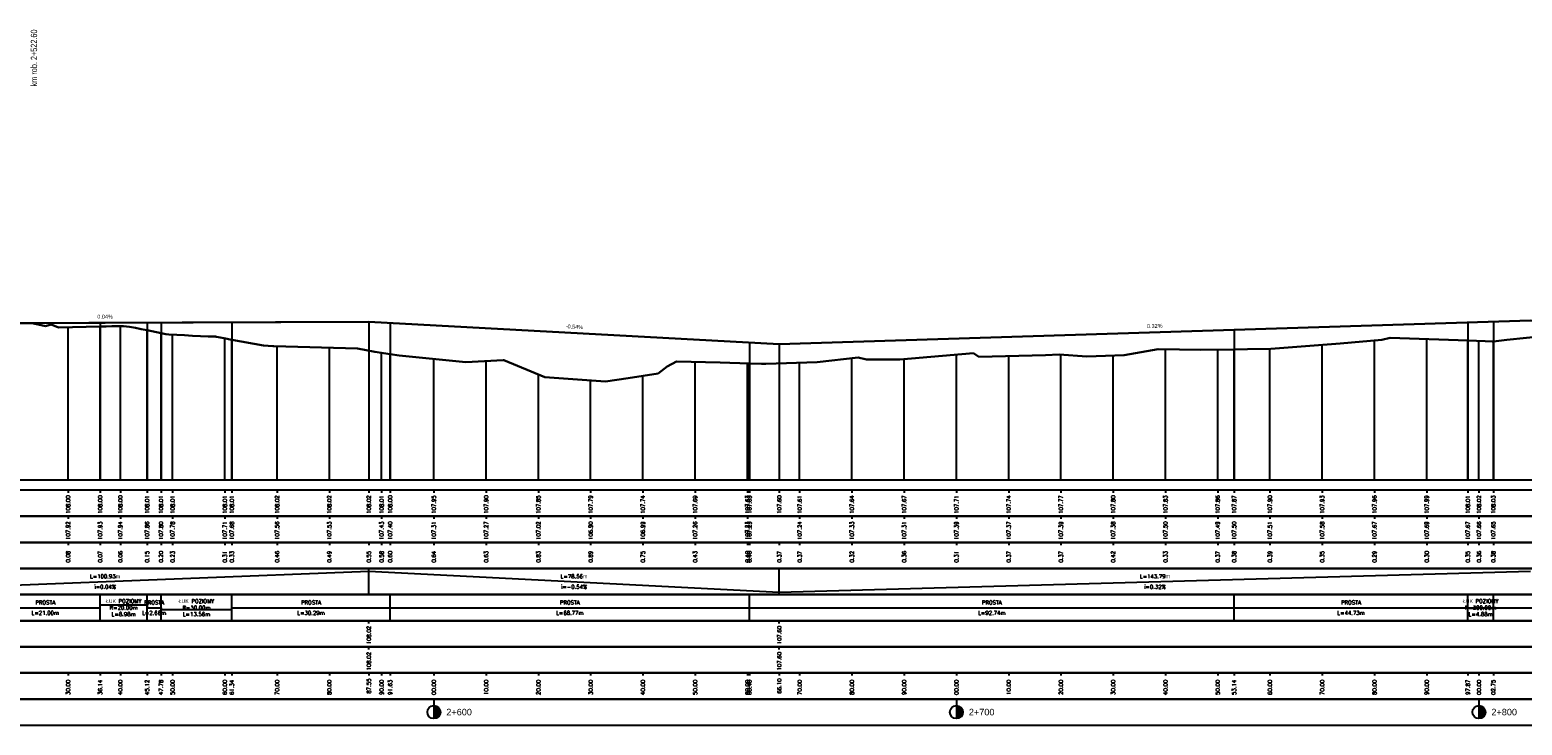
# Model space of a CAD drawing. Extents: x 7529714 to 7537797, y 5723889 to 5727796.
# Tile 20 of 28: x 7535818 to 7536104, y 5725349 to 5725482. Entities that reach past the tile are written whole.
import ezdxf
from ezdxf.enums import TextEntityAlignment as Align

# ---------------------------------------------------------------- set-up
doc = ezdxf.new("R2010")
doc.units = 0
for name, color, linetype in [('C-DROGI-PROFILE', 7, 'Continuous'), ('C-DROGI-PROFILE-ETYKIETY', 7, 'Continuous'), ('Niw-opis', 2, 'Continuous'), ('Niw-opisy-skrzyzowania', 10, 'Continuous')]:
    doc.layers.add(name, color=color, linetype=linetype)
doc.styles.get("Standard").update_dxf_attribs({"font": 'arial.ttf'})

# ---------------------------------------------------------------- blocks, each defined once
blk = doc.blocks.new('kilometraz')
at = {"linetype": 'ByBlock', "lineweight": -2}
blk.add_hatch(color=0, dxfattribs=at).paths.add_polyline_path([(0, -0.5, 0.414214), (0.5, 0, 0.414214), (0, 0.5)])
at = {"color": 0, "linetype": 'ByBlock', "lineweight": -2}
blk.add_line((0, 0.5), (0, -0.5), dxfattribs=at)
blk.add_circle((0, 0), 0.5, dxfattribs=at)

msp = doc.modelspace()

# ---------------------------------------------------------------- linework, layer by layer
at = {"layer": 'C-DROGI-PROFILE', "color": 12, "linetype": 'Continuous', "lineweight": 30, "true_color": 0xdb0000}
for p, q in [((7535782.362, 5725425.726), (7535883.289, 5725426.088)), ((7535883.289, 5725426.088), (7535961.845, 5725421.854)), ((7535961.845, 5725421.854), (7536105.63, 5725426.394))]:
    msp.add_line(p, q, dxfattribs=at)
at = {"layer": 'C-DROGI-PROFILE', "color": 98, "linetype": 'Continuous', "lineweight": 30, "true_color": 0x006100}
for p, q in [((7535814.301, 5725425.84), (7535818.637, 5725425.856)), ((7535818.637, 5725425.856), (7535818.772, 5725425.851)), ((7535818.772, 5725425.851), (7535820.575, 5725425.482)), ((7535820.575, 5725425.482), (7535821.441, 5725425.305)), ((7535821.441, 5725425.305), (7535822.476, 5725425.6)), ((7535822.476, 5725425.6), (7535823.878, 5725425.011)), ((7535823.878, 5725425.011), (7535831.878, 5725425.213)), ((7535831.878, 5725425.213), (7535833.001, 5725425.239)), ((7535833.001, 5725425.239), (7535834.124, 5725425.261)), ((7535834.124, 5725425.261), (7535835.247, 5725425.279)), ((7535835.247, 5725425.279), (7535836.138, 5725425.29)), ((7535836.138, 5725425.29), (7535836.37, 5725425.269)), ((7535836.37, 5725425.269), (7535837.493, 5725425.154)), ((7535837.493, 5725425.154), (7535837.503, 5725425.153)), ((7535837.503, 5725425.153), (7535838.616, 5725424.943)), ((7535838.616, 5725424.943), (7535839.739, 5725424.72)), ((7535839.739, 5725424.72), (7535840.862, 5725424.485)), ((7535840.862, 5725424.485), (7535843.524, 5725423.917)), ((7535843.524, 5725423.917), (7535844.47, 5725423.719)), ((7535844.47, 5725423.719), (7535845.031, 5725423.687)), ((7535845.031, 5725423.687), (7535846.537, 5725423.607)), ((7535846.537, 5725423.607), (7535848.044, 5725423.531)), ((7535848.044, 5725423.531), (7535849.55, 5725423.459)), ((7535849.55, 5725423.459), (7535851.057, 5725423.392)), ((7535851.057, 5725423.392), (7535852.563, 5725423.329)), ((7535852.563, 5725423.329), (7535853.929, 5725423.277)), ((7535853.929, 5725423.277), (7535854.07, 5725423.261)), ((7535854.07, 5725423.261), (7535854.157, 5725423.251)), ((7535854.157, 5725423.251), (7535855.576, 5725422.969)), ((7535855.576, 5725422.969), (7535857.082, 5725422.685)), ((7535857.082, 5725422.685), (7535863.162, 5725421.576)), ((7535863.162, 5725421.576), (7535864.908, 5725421.479)), ((7535864.908, 5725421.479), (7535865.125, 5725421.47)), ((7535865.125, 5725421.47), (7535881.142, 5725421.02)), ((7536055.926, 5725420.957), (7536069.145, 5725421.931)), ((7536069.145, 5725421.931), (7536077.138, 5725422.684)), ((7536077.138, 5725422.684), (7536078.753, 5725423.064)), ((7536078.753, 5725423.064), (7536093.613, 5725422.525)), ((7536093.613, 5725422.525), (7536096.922, 5725422.405)), ((7536096.922, 5725422.405), (7536098.295, 5725422.318)), ((7536098.295, 5725422.318), (7536098.493, 5725422.341)), ((7536098.493, 5725422.341), (7536101.088, 5725422.641)), ((7536101.088, 5725422.641), (7536108.615, 5725423.43)), ((7535881.142, 5725421.02), (7535884.423, 5725420.364)), ((7535884.423, 5725420.364), (7535887.368, 5725419.915)), ((7535887.368, 5725419.915), (7535889.114, 5725419.649)), ((7535889.114, 5725419.649), (7535901.836, 5725418.409)), ((7535901.836, 5725418.409), (7535909.017, 5725418.764)), ((7535909.017, 5725418.764), (7535909.135, 5725418.741)), ((7535909.135, 5725418.741), (7535916.968, 5725415.533)), ((7535940.411, 5725417.544), (7535942.195, 5725418.505)), ((7535942.195, 5725418.505), (7535950.517, 5725418.324)), ((7535950.517, 5725418.324), (7535956.138, 5725418.163)), ((7535959.293, 5725418.099), (7535969.062, 5725418.397)), ((7535969.062, 5725418.397), (7535976.96, 5725419.272)), ((7535976.96, 5725419.272), (7535978.557, 5725418.872)), ((7535978.557, 5725418.872), (7535984.885, 5725418.921)), ((7535984.885, 5725418.921), (7535999.023, 5725420.083)), ((7535999.023, 5725420.083), (7536000.027, 5725419.44)), ((7536000.027, 5725419.44), (7536012.79, 5725419.733)), ((7536012.79, 5725419.733), (7536015.401, 5725419.838)), ((7536015.401, 5725419.838), (7536020.678, 5725419.467)), ((7536020.678, 5725419.467), (7536027.847, 5725419.721)), ((7536027.847, 5725419.721), (7536034.367, 5725420.893)), ((7536034.367, 5725420.893), (7536042.483, 5725420.747)), ((7536042.483, 5725420.747), (7536048.88, 5725420.834)), ((7536048.88, 5725420.834), (7536051.419, 5725420.868)), ((7536051.419, 5725420.868), (7536055.926, 5725420.957)), ((7535916.968, 5725415.533), (7535928.555, 5725414.663)), ((7535932.926, 5725415.344), (7535938.682, 5725416.225)), ((7535938.682, 5725416.225), (7535940.411, 5725417.544)), ((7535956.138, 5725418.163), (7535958.469, 5725418.095)), ((7535958.469, 5725418.095), (7535959.293, 5725418.099)), ((7535928.555, 5725414.663), (7535932.926, 5725415.344))]:
    msp.add_line(p, q, dxfattribs=at)
at = {"layer": 'C-DROGI-PROFILE', "color": 1, "linetype": 'Continuous', "lineweight": -3}
for p, q in [((7535825.741, 5725395.868), (7535825.741, 5725425.058)), ((7535831.878, 5725395.868), (7535831.878, 5725425.213)), ((7535835.741, 5725395.868), (7535835.741, 5725425.285)), ((7535840.862, 5725395.868), (7535840.862, 5725424.485)), ((7535843.524, 5725395.868), (7535843.524, 5725423.917)), ((7535845.741, 5725395.868), (7535845.741, 5725423.649)), ((7535855.741, 5725395.868), (7535855.741, 5725422.938)), ((7535857.082, 5725395.868), (7535857.082, 5725422.685)), ((7535865.741, 5725395.868), (7535865.741, 5725421.452)), ((7535875.741, 5725395.868), (7535875.741, 5725421.172)), ((7536065.741, 5725395.868), (7536065.741, 5725421.68)), ((7536075.741, 5725395.868), (7536075.741, 5725422.552)), ((7536085.741, 5725395.868), (7536085.741, 5725422.811)), ((7536093.613, 5725395.868), (7536093.613, 5725422.525)), ((7536095.741, 5725395.868), (7536095.741, 5725422.448)), ((7536098.493, 5725395.868), (7536098.493, 5725422.341)), ((7535885.741, 5725395.868), (7535885.741, 5725420.163)), ((7535887.368, 5725395.868), (7535887.368, 5725419.915)), ((7535895.741, 5725395.868), (7535895.741, 5725419.003)), ((7535905.741, 5725395.868), (7535905.741, 5725418.602)), ((7535945.741, 5725395.868), (7535945.741, 5725418.428)), ((7535965.741, 5725395.868), (7535965.741, 5725418.295)), ((7535975.741, 5725395.868), (7535975.741, 5725419.137)), ((7535985.741, 5725395.868), (7535985.741, 5725418.992)), ((7535995.741, 5725395.868), (7535995.741, 5725419.814)), ((7536005.741, 5725395.868), (7536005.741, 5725419.571)), ((7536015.741, 5725395.868), (7536015.741, 5725419.814)), ((7536025.741, 5725395.868), (7536025.741, 5725419.646)), ((7536035.741, 5725395.868), (7536035.741, 5725420.868)), ((7536045.741, 5725395.868), (7536045.741, 5725420.791)), ((7536048.88, 5725395.868), (7536048.88, 5725420.834)), ((7536055.741, 5725395.868), (7536055.741, 5725420.953)), ((7535915.741, 5725395.868), (7535915.741, 5725416.036)), ((7535935.741, 5725395.868), (7535935.741, 5725415.775)), ((7535955.741, 5725395.868), (7535955.741, 5725418.174)), ((7535956.138, 5725395.868), (7535956.138, 5725418.163)), ((7535925.741, 5725395.868), (7535925.741, 5725414.874)), ((7533295.241, 5725395.868), (7537726.805, 5725395.868)), ((7535825.741, 5725393.868), (7535825.741, 5725393.368)), ((7535831.878, 5725393.868), (7535831.878, 5725393.368)), ((7535835.741, 5725393.868), (7535835.741, 5725393.368)), ((7535840.862, 5725393.868), (7535840.862, 5725393.368)), ((7535843.524, 5725393.868), (7535843.524, 5725393.368)), ((7535845.741, 5725393.868), (7535845.741, 5725393.368)), ((7535855.741, 5725393.868), (7535855.741, 5725393.368)), ((7535857.082, 5725393.868), (7535857.082, 5725393.368)), ((7535865.741, 5725393.868), (7535865.741, 5725393.368)), ((7535875.741, 5725393.868), (7535875.741, 5725393.368)), ((7535883.289, 5725393.868), (7535883.289, 5725393.368)), ((7535885.741, 5725393.868), (7535885.741, 5725393.368)), ((7535887.368, 5725393.868), (7535887.368, 5725393.368)), ((7535895.741, 5725393.868), (7535895.741, 5725393.368)), ((7535905.741, 5725393.868), (7535905.741, 5725393.368)), ((7535915.741, 5725393.868), (7535915.741, 5725393.368)), ((7535925.741, 5725393.868), (7535925.741, 5725393.368)), ((7535935.741, 5725393.868), (7535935.741, 5725393.368)), ((7535945.741, 5725393.868), (7535945.741, 5725393.368)), ((7535955.741, 5725393.868), (7535955.741, 5725393.368)), ((7535956.138, 5725393.868), (7535956.138, 5725393.368)), ((7535961.845, 5725393.868), (7535961.845, 5725393.368)), ((7535965.741, 5725393.868), (7535965.741, 5725393.368)), ((7535975.741, 5725393.868), (7535975.741, 5725393.368)), ((7535985.741, 5725393.868), (7535985.741, 5725393.368)), ((7535995.741, 5725393.868), (7535995.741, 5725393.368)), ((7536005.741, 5725393.868), (7536005.741, 5725393.368)), ((7536015.741, 5725393.868), (7536015.741, 5725393.368)), ((7536025.741, 5725393.868), (7536025.741, 5725393.368)), ((7536035.741, 5725393.868), (7536035.741, 5725393.368)), ((7536045.741, 5725393.868), (7536045.741, 5725393.368)), ((7536048.88, 5725393.868), (7536048.88, 5725393.368)), ((7536055.741, 5725393.868), (7536055.741, 5725393.368)), ((7536065.741, 5725393.868), (7536065.741, 5725393.368)), ((7536075.741, 5725393.868), (7536075.741, 5725393.368)), ((7536085.741, 5725393.868), (7536085.741, 5725393.368)), ((7536093.613, 5725393.868), (7536093.613, 5725393.368)), ((7536095.741, 5725393.868), (7536095.741, 5725393.368)), ((7536098.493, 5725393.868), (7536098.493, 5725393.368)), ((7535825.741, 5725388.868), (7535825.741, 5725388.368)), ((7535835.741, 5725388.868), (7535835.741, 5725388.368)), ((7535845.741, 5725388.868), (7535845.741, 5725388.368)), ((7535855.741, 5725388.868), (7535855.741, 5725388.368)), ((7535865.741, 5725388.868), (7535865.741, 5725388.368)), ((7535875.741, 5725388.868), (7535875.741, 5725388.368)), ((7535885.741, 5725388.868), (7535885.741, 5725388.368)), ((7535895.741, 5725388.868), (7535895.741, 5725388.368)), ((7535905.741, 5725388.868), (7535905.741, 5725388.368)), ((7535915.741, 5725388.868), (7535915.741, 5725388.368)), ((7535925.741, 5725388.868), (7535925.741, 5725388.368)), ((7535935.741, 5725388.868), (7535935.741, 5725388.368)), ((7535945.741, 5725388.868), (7535945.741, 5725388.368)), ((7535955.741, 5725388.868), (7535955.741, 5725388.368)), ((7535965.741, 5725388.868), (7535965.741, 5725388.368)), ((7535975.741, 5725388.868), (7535975.741, 5725388.368)), ((7535985.741, 5725388.868), (7535985.741, 5725388.368)), ((7535995.741, 5725388.868), (7535995.741, 5725388.368)), ((7536005.741, 5725388.868), (7536005.741, 5725388.368)), ((7536015.741, 5725388.868), (7536015.741, 5725388.368)), ((7536025.741, 5725388.868), (7536025.741, 5725388.368)), ((7536035.741, 5725388.868), (7536035.741, 5725388.368)), ((7536045.741, 5725388.868), (7536045.741, 5725388.368)), ((7536055.741, 5725388.868), (7536055.741, 5725388.368)), ((7536065.741, 5725388.868), (7536065.741, 5725388.368)), ((7536075.741, 5725388.868), (7536075.741, 5725388.368)), ((7536085.741, 5725388.868), (7536085.741, 5725388.368)), ((7536095.741, 5725388.868), (7536095.741, 5725388.368)), ((7535825.741, 5725383.868), (7535825.741, 5725383.368)), ((7535831.878, 5725383.868), (7535831.878, 5725383.368)), ((7535835.741, 5725383.868), (7535835.741, 5725383.368)), ((7535840.862, 5725383.868), (7535840.862, 5725383.368)), ((7535843.524, 5725383.868), (7535843.524, 5725383.368)), ((7535845.741, 5725383.868), (7535845.741, 5725383.368)), ((7535855.741, 5725383.868), (7535855.741, 5725383.368)), ((7535857.082, 5725383.868), (7535857.082, 5725383.368)), ((7535865.741, 5725383.868), (7535865.741, 5725383.368)), ((7535875.741, 5725383.868), (7535875.741, 5725383.368)), ((7535883.289, 5725383.868), (7535883.289, 5725383.368)), ((7535885.741, 5725383.868), (7535885.741, 5725383.368)), ((7535887.368, 5725383.868), (7535887.368, 5725383.368)), ((7535895.741, 5725383.868), (7535895.741, 5725383.368)), ((7535905.741, 5725383.868), (7535905.741, 5725383.368)), ((7535915.741, 5725383.868), (7535915.741, 5725383.368)), ((7535925.741, 5725383.868), (7535925.741, 5725383.368)), ((7535935.741, 5725383.868), (7535935.741, 5725383.368)), ((7535945.741, 5725383.868), (7535945.741, 5725383.368)), ((7535955.741, 5725383.868), (7535955.741, 5725383.368)), ((7535956.138, 5725383.868), (7535956.138, 5725383.368)), ((7535961.845, 5725383.868), (7535961.845, 5725383.368)), ((7535965.741, 5725383.868), (7535965.741, 5725383.368)), ((7535975.741, 5725383.868), (7535975.741, 5725383.368)), ((7535985.741, 5725383.868), (7535985.741, 5725383.368)), ((7535995.741, 5725383.868), (7535995.741, 5725383.368)), ((7536005.741, 5725383.868), (7536005.741, 5725383.368)), ((7536015.741, 5725383.868), (7536015.741, 5725383.368)), ((7536025.741, 5725383.868), (7536025.741, 5725383.368)), ((7536035.741, 5725383.868), (7536035.741, 5725383.368)), ((7536045.741, 5725383.868), (7536045.741, 5725383.368)), ((7536048.88, 5725383.868), (7536048.88, 5725383.368)), ((7536055.741, 5725383.868), (7536055.741, 5725383.368)), ((7536065.741, 5725383.868), (7536065.741, 5725383.368)), ((7536075.741, 5725383.868), (7536075.741, 5725383.368)), ((7536085.741, 5725383.868), (7536085.741, 5725383.368)), ((7536093.613, 5725383.868), (7536093.613, 5725383.368)), ((7536095.741, 5725383.868), (7536095.741, 5725383.368)), ((7536098.493, 5725383.868), (7536098.493, 5725383.368)), ((7535883.289, 5725373.868), (7535883.289, 5725378.868)), ((7535961.845, 5725373.868), (7535961.845, 5725378.868)), ((7535831.878, 5725368.868), (7535831.878, 5725373.868)), ((7535840.862, 5725368.868), (7535840.862, 5725373.868)), ((7535843.524, 5725368.868), (7535843.524, 5725373.868)), ((7535857.082, 5725368.868), (7535857.082, 5725373.868)), ((7535887.368, 5725368.868), (7535887.368, 5725373.868)), ((7535956.138, 5725368.868), (7535956.138, 5725373.868)), ((7536048.88, 5725368.868), (7536048.88, 5725373.868)), ((7536093.613, 5725368.868), (7536093.613, 5725373.868)), ((7536098.493, 5725368.868), (7536098.493, 5725373.868)), ((7535883.289, 5725368.368), (7535883.289, 5725368.868)), ((7535961.845, 5725368.368), (7535961.845, 5725368.868)), ((7535883.289, 5725363.368), (7535883.289, 5725363.868)), ((7535961.845, 5725363.368), (7535961.845, 5725363.868)), ((7535825.741, 5725358.868), (7535825.741, 5725358.368)), ((7535831.878, 5725358.868), (7535831.878, 5725358.368)), ((7535835.741, 5725358.868), (7535835.741, 5725358.368)), ((7535840.862, 5725358.868), (7535840.862, 5725358.368)), ((7535843.524, 5725358.868), (7535843.524, 5725358.368)), ((7535845.741, 5725358.868), (7535845.741, 5725358.368)), ((7535855.741, 5725358.868), (7535855.741, 5725358.368)), ((7535857.082, 5725358.868), (7535857.082, 5725358.368)), ((7535865.741, 5725358.868), (7535865.741, 5725358.368)), ((7535875.741, 5725358.868), (7535875.741, 5725358.368)), ((7535883.289, 5725358.868), (7535883.289, 5725358.368)), ((7535885.741, 5725358.868), (7535885.741, 5725358.368)), ((7535887.368, 5725358.868), (7535887.368, 5725358.368)), ((7535895.741, 5725358.868), (7535895.741, 5725358.368)), ((7535905.741, 5725358.868), (7535905.741, 5725358.368)), ((7535915.741, 5725358.868), (7535915.741, 5725358.368)), ((7535925.741, 5725358.868), (7535925.741, 5725358.368)), ((7535935.741, 5725358.868), (7535935.741, 5725358.368)), ((7535945.741, 5725358.868), (7535945.741, 5725358.368)), ((7535955.741, 5725358.868), (7535955.741, 5725358.368)), ((7535956.138, 5725358.868), (7535956.138, 5725358.368)), ((7535961.845, 5725358.868), (7535961.845, 5725358.368)), ((7535965.741, 5725358.868), (7535965.741, 5725358.368)), ((7535975.741, 5725358.868), (7535975.741, 5725358.368)), ((7535985.741, 5725358.868), (7535985.741, 5725358.368)), ((7535995.741, 5725358.868), (7535995.741, 5725358.368)), ((7536005.741, 5725358.868), (7536005.741, 5725358.368)), ((7536015.741, 5725358.868), (7536015.741, 5725358.368)), ((7536025.741, 5725358.868), (7536025.741, 5725358.368)), ((7536035.741, 5725358.868), (7536035.741, 5725358.368)), ((7536045.741, 5725358.868), (7536045.741, 5725358.368)), ((7536048.88, 5725358.868), (7536048.88, 5725358.368)), ((7536055.741, 5725358.868), (7536055.741, 5725358.368)), ((7536065.741, 5725358.868), (7536065.741, 5725358.368)), ((7536075.741, 5725358.868), (7536075.741, 5725358.368)), ((7536085.741, 5725358.868), (7536085.741, 5725358.368)), ((7536093.613, 5725358.868), (7536093.613, 5725358.368)), ((7536095.741, 5725358.868), (7536095.741, 5725358.368)), ((7536098.493, 5725358.868), (7536098.493, 5725358.368)), ((7535895.741, 5725353.868), (7535895.741, 5725352.368)), ((7535995.741, 5725353.868), (7535995.741, 5725352.368)), ((7536095.741, 5725353.868), (7536095.741, 5725352.368))]:
    msp.add_line(p, q, dxfattribs=at)
at = {"layer": 'C-DROGI-PROFILE', "color": 2, "linetype": 'Continuous', "lineweight": -3}
for p, q in [((7535782.362, 5725374.368), (7535883.289, 5725378.368)), ((7535883.289, 5725378.368), (7535961.845, 5725374.368)), ((7535961.845, 5725374.368), (7536105.63, 5725378.368)), ((7535810.874, 5725371.368), (7535831.878, 5725371.368)), ((7535831.878, 5725371.368), (7535831.878, 5725371.931)), ((7535831.878, 5725371.931), (7535840.862, 5725371.931)), ((7535840.862, 5725371.931), (7535840.862, 5725371.368)), ((7535840.862, 5725371.368), (7535843.524, 5725371.368)), ((7535843.524, 5725371.368), (7535843.524, 5725370.993)), ((7535843.524, 5725370.993), (7535857.082, 5725370.993)), ((7535857.082, 5725370.993), (7535857.082, 5725371.368)), ((7535857.082, 5725371.368), (7536093.613, 5725371.368)), ((7536093.613, 5725371.368), (7536093.613, 5725371.331)), ((7536093.613, 5725371.331), (7536098.493, 5725371.331)), ((7536098.493, 5725371.331), (7536098.493, 5725371.368)), ((7536098.493, 5725371.368), (7536119.186, 5725371.368))]:
    msp.add_line(p, q, dxfattribs=at)
at = {"layer": 'C-DROGI-PROFILE', "color": 12, "linetype": 'Continuous', "lineweight": 30, "true_color": 0xdb0000}
msp.add_lwpolyline([(7535512.277, 5725418.817), (7535582.173, 5725427.011), (7535585.487, 5725427.216), (7535588.801, 5725427.056), (7535663.881, 5725419.27), (7535666.444, 5725419.113), (7535669.006, 5725419.176), (7535716.914, 5725422.391), (7535758.266, 5725423.005), (7535782.362, 5725425.726), (7535883.289, 5725426.088), (7535961.845, 5725421.854), (7536105.63, 5725426.394), (7536261.346, 5725426.275), (7536295.741, 5725425.399), (7536350.188, 5725426.208), (7536382.758, 5725426.183), (7536406.411, 5725427.843), (7536899.401, 5725437.123)], dxfattribs=at)
at = {"layer": 'C-DROGI-PROFILE', "color": 1, "linetype": 'Continuous', "lineweight": -3}
for points in [[(7533295.741, 5725388.868), (7537726.805, 5725388.868), (7537726.805, 5725393.868), (7533295.741, 5725393.868)], [(7533295.741, 5725383.868), (7537726.805, 5725383.868), (7537726.805, 5725388.868), (7533295.741, 5725388.868)], [(7533295.741, 5725378.868), (7537726.805, 5725378.868), (7537726.805, 5725383.868), (7533295.741, 5725383.868)], [(7533295.741, 5725373.868), (7537726.805, 5725373.868), (7537726.805, 5725378.868), (7533295.741, 5725378.868)], [(7533295.741, 5725368.868), (7537726.805, 5725368.868), (7537726.805, 5725373.868), (7533295.741, 5725373.868)], [(7533295.741, 5725363.868), (7537726.805, 5725363.868), (7537726.805, 5725368.868), (7533295.741, 5725368.868)], [(7533295.741, 5725358.868), (7537726.805, 5725358.868), (7537726.805, 5725363.868), (7533295.741, 5725363.868)], [(7533295.741, 5725353.868), (7537726.805, 5725353.868), (7537726.805, 5725358.868), (7533295.741, 5725358.868)], [(7533295.741, 5725348.868), (7537726.805, 5725348.868), (7537726.805, 5725353.868), (7533295.741, 5725353.868)]]:
    msp.add_3dface(points, dxfattribs=at)
at = {"layer": 'C-DROGI-PROFILE-ETYKIETY', "color": 2, "linetype": 'Continuous', "lineweight": -3}
for p, q in [((7535831.878, 5725425.903), (7535831.878, 5725395.868)), ((7535840.862, 5725425.936), (7535840.862, 5725395.868)), ((7535843.524, 5725425.945), (7535843.524, 5725395.868)), ((7535857.082, 5725425.994), (7535857.082, 5725395.868)), ((7535883.289, 5725426.088), (7535883.289, 5725395.868)), ((7535887.368, 5725425.868), (7535887.368, 5725395.868)), ((7536048.88, 5725424.602), (7536048.88, 5725395.868)), ((7536093.613, 5725426.015), (7536093.613, 5725395.868)), ((7536098.493, 5725426.169), (7536098.493, 5725395.868)), ((7535956.138, 5725422.161), (7535956.138, 5725395.868)), ((7535961.845, 5725421.854), (7535961.845, 5725395.868))]:
    msp.add_line(p, q, dxfattribs=at)
at = {"layer": 'Niw-opis', "color": 2}
msp.add_lwpolyline([(7533295.741, 5725395.868), (7537726.805, 5725395.868)], dxfattribs=at)
at = {"layer": 'Niw-opis'}
msp.add_lwpolyline([(7533295.741, 5725395.868), (7537726.805, 5725395.868)], dxfattribs=at)

# ---------------------------------------------------------------- block references
at = {"layer": 'C-DROGI-PROFILE-ETYKIETY', "linetype": 'Continuous', "lineweight": -3, "xscale": 2.499999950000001, "yscale": 2.499999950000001, "zscale": 2.499999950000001, "rotation": 8.53773646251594e-07}
for p in [(7535895.741, 5725351.368), (7535995.741, 5725351.368), (7536095.741, 5725351.368)]:
    msp.add_blockref('kilometraz', p, dxfattribs=at)

# ---------------------------------------------------------------- texts
at = {"layer": 'C-DROGI-PROFILE-ETYKIETY', "color": 2, "linetype": 'Continuous', "lineweight": -3, "char_height": 0.75, "attachment_point": 8}
for s, insert, rotation in [('0.04%', (7535832.823, 5725426.719), 0.20547), ('-0.54%', (7535922.611, 5725424.782), 356.91481), ('0.32%', (7536033.712, 5725424.936), 1.80876)]:
    msp.add_mtext(s, dxfattribs=dict(at, insert=insert, rotation=rotation))
at = {"layer": 'C-DROGI-PROFILE-ETYKIETY', "color": 7, "linetype": 'Continuous', "lineweight": -3, "char_height": 0.75, "attachment_point": 5, "rotation": 90}
for s, insert in [('{\\Fsimplex.shx|c238;108.00}', (7535825.741, 5725391.118)), ('{\\Fsimplex.shx|c238;108.00}', (7535831.878, 5725391.118)), ('{\\Fsimplex.shx|c238;108.00}', (7535835.741, 5725391.118)), ('{\\Fsimplex.shx|c238;108.01}', (7535840.862, 5725391.118)), ('{\\Fsimplex.shx|c238;108.01}', (7535843.524, 5725391.118)), ('{\\Fsimplex.shx|c238;108.01}', (7535845.741, 5725391.118)), ('{\\Fsimplex.shx|c238;108.01}', (7535855.741, 5725391.118)), ('{\\Fsimplex.shx|c238;108.01}', (7535857.082, 5725391.118)), ('{\\Fsimplex.shx|c238;108.02}', (7535865.741, 5725391.118)), ('{\\Fsimplex.shx|c238;108.02}', (7535875.741, 5725391.118)), ('{\\Fsimplex.shx|c238;108.02}', (7535883.289, 5725391.118)), ('{\\Fsimplex.shx|c238;108.02}', (7535883.289, 5725391.118)), ('{\\Fsimplex.shx|c238;108.01}', (7535885.741, 5725391.118)), ('{\\Fsimplex.shx|c238;108.00}', (7535887.368, 5725391.118)), ('{\\Fsimplex.shx|c238;107.95}', (7535895.741, 5725391.118)), ('{\\Fsimplex.shx|c238;107.90}', (7535905.741, 5725391.118)), ('{\\Fsimplex.shx|c238;107.85}', (7535915.741, 5725391.118)), ('{\\Fsimplex.shx|c238;107.79}', (7535925.741, 5725391.118)), ('{\\Fsimplex.shx|c238;107.74}', (7535935.741, 5725391.118)), ('{\\Fsimplex.shx|c238;107.69}', (7535945.741, 5725391.118)), ('{\\Fsimplex.shx|c238;107.63}', (7535955.741, 5725391.118)), ('{\\Fsimplex.shx|c238;107.63}', (7535956.138, 5725391.118)), ('{\\Fsimplex.shx|c238;107.60}', (7535961.845, 5725391.118)), ('{\\Fsimplex.shx|c238;107.60}', (7535961.845, 5725391.118)), ('{\\Fsimplex.shx|c238;107.61}', (7535965.741, 5725391.118)), ('{\\Fsimplex.shx|c238;107.64}', (7535975.741, 5725391.118)), ('{\\Fsimplex.shx|c238;107.67}', (7535985.741, 5725391.118)), ('{\\Fsimplex.shx|c238;107.71}', (7535995.741, 5725391.118)), ('{\\Fsimplex.shx|c238;107.74}', (7536005.741, 5725391.118)), ('{\\Fsimplex.shx|c238;107.77}', (7536015.741, 5725391.118)), ('{\\Fsimplex.shx|c238;107.80}', (7536025.741, 5725391.118)), ('{\\Fsimplex.shx|c238;107.83}', (7536035.741, 5725391.118)), ('{\\Fsimplex.shx|c238;107.86}', (7536045.741, 5725391.118)), ('{\\Fsimplex.shx|c238;107.87}', (7536048.88, 5725391.118)), ('{\\Fsimplex.shx|c238;107.90}', (7536055.741, 5725391.118)), ('{\\Fsimplex.shx|c238;107.93}', (7536065.741, 5725391.118)), ('{\\Fsimplex.shx|c238;107.96}', (7536075.741, 5725391.118)), ('{\\Fsimplex.shx|c238;107.99}', (7536085.741, 5725391.118)), ('{\\Fsimplex.shx|c238;108.01}', (7536093.613, 5725391.118)), ('{\\Fsimplex.shx|c238;108.02}', (7536095.741, 5725391.118)), ('{\\Fsimplex.shx|c238;108.03}', (7536098.493, 5725391.118)), ('{\\Fsimplex.shx|c238;107.92}', (7535825.741, 5725386.118)), ('{\\Fsimplex.shx|c238;107.93}', (7535831.878, 5725386.118)), ('{\\Fsimplex.shx|c238;107.94}', (7535835.741, 5725386.118)), ('{\\Fsimplex.shx|c238;107.86}', (7535840.862, 5725386.118)), ('{\\Fsimplex.shx|c238;107.80}', (7535843.524, 5725386.118)), ('{\\Fsimplex.shx|c238;107.78}', (7535845.741, 5725386.118)), ('{\\Fsimplex.shx|c238;107.71}', (7535855.741, 5725386.118)), ('{\\Fsimplex.shx|c238;107.68}', (7535857.082, 5725386.118)), ('{\\Fsimplex.shx|c238;107.56}', (7535865.741, 5725386.118)), ('{\\Fsimplex.shx|c238;107.53}', (7535875.741, 5725386.118)), ('{\\Fsimplex.shx|c238;107.43}', (7535885.741, 5725386.118)), ('{\\Fsimplex.shx|c238;107.40}', (7535887.368, 5725386.118)), ('{\\Fsimplex.shx|c238;107.31}', (7535895.741, 5725386.118)), ('{\\Fsimplex.shx|c238;107.27}', (7535905.741, 5725386.118)), ('{\\Fsimplex.shx|c238;107.02}', (7535915.741, 5725386.118)), ('{\\Fsimplex.shx|c238;106.90}', (7535925.741, 5725386.118)), ('{\\Fsimplex.shx|c238;106.99}', (7535935.741, 5725386.118)), ('{\\Fsimplex.shx|c238;107.26}', (7535945.741, 5725386.118)), ('{\\Fsimplex.shx|c238;107.23}', (7535955.741, 5725386.118)), ('{\\Fsimplex.shx|c238;107.23}', (7535956.138, 5725386.118)), ('{\\Fsimplex.shx|c238;107.24}', (7535965.741, 5725386.118)), ('{\\Fsimplex.shx|c238;107.33}', (7535975.741, 5725386.118)), ('{\\Fsimplex.shx|c238;107.31}', (7535985.741, 5725386.118)), ('{\\Fsimplex.shx|c238;107.39}', (7535995.741, 5725386.118)), ('{\\Fsimplex.shx|c238;107.37}', (7536005.741, 5725386.118)), ('{\\Fsimplex.shx|c238;107.39}', (7536015.741, 5725386.118)), ('{\\Fsimplex.shx|c238;107.38}', (7536025.741, 5725386.118)), ('{\\Fsimplex.shx|c238;107.50}', (7536035.741, 5725386.118)), ('{\\Fsimplex.shx|c238;107.49}', (7536045.741, 5725386.118)), ('{\\Fsimplex.shx|c238;107.50}', (7536048.88, 5725386.118)), ('{\\Fsimplex.shx|c238;107.51}', (7536055.741, 5725386.118)), ('{\\Fsimplex.shx|c238;107.58}', (7536065.741, 5725386.118)), ('{\\Fsimplex.shx|c238;107.67}', (7536075.741, 5725386.118)), ('{\\Fsimplex.shx|c238;107.69}', (7536085.741, 5725386.118)), ('{\\Fsimplex.shx|c238;107.67}', (7536093.613, 5725386.118)), ('{\\Fsimplex.shx|c238;107.66}', (7536095.741, 5725386.118)), ('{\\Fsimplex.shx|c238;107.65}', (7536098.493, 5725386.118)), ('{\\Fsimplex.shx|c238;0.08}', (7535825.741, 5725381.118)), ('{\\Fsimplex.shx|c238;0.07}', (7535831.878, 5725381.118)), ('{\\Fsimplex.shx|c238;0.06}', (7535835.741, 5725381.118)), ('{\\Fsimplex.shx|c238;0.15}', (7535840.862, 5725381.118)), ('{\\Fsimplex.shx|c238;0.20}', (7535843.524, 5725381.118)), ('{\\Fsimplex.shx|c238;0.23}', (7535845.741, 5725381.118)), ('{\\Fsimplex.shx|c238;0.31}', (7535855.741, 5725381.118)), ('{\\Fsimplex.shx|c238;0.33}', (7535857.082, 5725381.118)), ('{\\Fsimplex.shx|c238;0.46}', (7535865.741, 5725381.118)), ('{\\Fsimplex.shx|c238;0.49}', (7535875.741, 5725381.118)), ('{\\Fsimplex.shx|c238;0.55}', (7535883.289, 5725381.118)), ('{\\Fsimplex.shx|c238;0.55}', (7535883.289, 5725381.118)), ('{\\Fsimplex.shx|c238;0.58}', (7535885.741, 5725381.118)), ('{\\Fsimplex.shx|c238;0.60}', (7535887.368, 5725381.118)), ('{\\Fsimplex.shx|c238;0.64}', (7535895.741, 5725381.118)), ('{\\Fsimplex.shx|c238;0.63}', (7535905.741, 5725381.118)), ('{\\Fsimplex.shx|c238;0.83}', (7535915.741, 5725381.118)), ('{\\Fsimplex.shx|c238;0.89}', (7535925.741, 5725381.118)), ('{\\Fsimplex.shx|c238;0.75}', (7535935.741, 5725381.118)), ('{\\Fsimplex.shx|c238;0.43}', (7535945.741, 5725381.118)), ('{\\Fsimplex.shx|c238;0.40}', (7535955.741, 5725381.118)), ('{\\Fsimplex.shx|c238;0.40}', (7535956.138, 5725381.118)), ('{\\Fsimplex.shx|c238;0.37}', (7535961.845, 5725381.118)), ('{\\Fsimplex.shx|c238;0.37}', (7535961.845, 5725381.118)), ('{\\Fsimplex.shx|c238;0.37}', (7535965.741, 5725381.118)), ('{\\Fsimplex.shx|c238;0.32}', (7535975.741, 5725381.118)), ('{\\Fsimplex.shx|c238;0.36}', (7535985.741, 5725381.118)), ('{\\Fsimplex.shx|c238;0.31}', (7535995.741, 5725381.118)), ('{\\Fsimplex.shx|c238;0.37}', (7536005.741, 5725381.118)), ('{\\Fsimplex.shx|c238;0.37}', (7536015.741, 5725381.118)), ('{\\Fsimplex.shx|c238;0.42}', (7536025.741, 5725381.118)), ('{\\Fsimplex.shx|c238;0.33}', (7536035.741, 5725381.118)), ('{\\Fsimplex.shx|c238;0.37}', (7536045.741, 5725381.118)), ('{\\Fsimplex.shx|c238;0.38}', (7536048.88, 5725381.118)), ('{\\Fsimplex.shx|c238;0.39}', (7536055.741, 5725381.118)), ('{\\Fsimplex.shx|c238;0.35}', (7536065.741, 5725381.118)), ('{\\Fsimplex.shx|c238;0.29}', (7536075.741, 5725381.118)), ('{\\Fsimplex.shx|c238;0.30}', (7536085.741, 5725381.118)), ('{\\Fsimplex.shx|c238;0.35}', (7536093.613, 5725381.118)), ('{\\Fsimplex.shx|c238;0.36}', (7536095.741, 5725381.118)), ('{\\Fsimplex.shx|c238;0.38}', (7536098.493, 5725381.118)), ('{\\Fsimplex.shx|c238;108.02}', (7535883.289, 5725366.118)), ('{\\Fsimplex.shx|c238;108.02}', (7535883.289, 5725366.118)), ('{\\Fsimplex.shx|c238;107.60}', (7535961.845, 5725366.118)), ('{\\Fsimplex.shx|c238;107.60}', (7535961.845, 5725366.118)), ('{\\Fsimplex.shx|c238;108.02}', (7535883.289, 5725361.118)), ('{\\Fsimplex.shx|c238;108.02}', (7535883.289, 5725361.118)), ('{\\Fsimplex.shx|c238;107.60}', (7535961.845, 5725361.118)), ('{\\Fsimplex.shx|c238;107.60}', (7535961.845, 5725361.118)), ('{\\Fsimplex.shx|c238;30.00}', (7535825.741, 5725356.118)), ('{\\Fsimplex.shx|c238;36.14}', (7535831.878, 5725356.118)), ('{\\Fsimplex.shx|c238;40.00}', (7535835.741, 5725356.118)), ('{\\Fsimplex.shx|c238;45.12}', (7535840.862, 5725356.118)), ('{\\Fsimplex.shx|c238;47.78}', (7535843.524, 5725356.118)), ('{\\Fsimplex.shx|c238;50.00}', (7535845.741, 5725356.118)), ('{\\Fsimplex.shx|c238;60.00}', (7535855.741, 5725356.118)), ('{\\Fsimplex.shx|c238;61.34}', (7535857.082, 5725356.118)), ('{\\Fsimplex.shx|c238;70.00}', (7535865.741, 5725356.118)), ('{\\Fsimplex.shx|c238;80.00}', (7535875.741, 5725356.118)), ('{\\Fsimplex.shx|c238;87.55}', (7535883.289, 5725356.368)), ('{\\Fsimplex.shx|c238;87.55}', (7535883.289, 5725356.368)), ('{\\Fsimplex.shx|c238;90.00}', (7535885.741, 5725356.118)), ('{\\Fsimplex.shx|c238;91.63}', (7535887.368, 5725356.118)), ('{\\Fsimplex.shx|c238;00.00}', (7535895.741, 5725356.118)), ('{\\Fsimplex.shx|c238;10.00}', (7535905.741, 5725356.118)), ('{\\Fsimplex.shx|c238;20.00}', (7535915.741, 5725356.118)), ('{\\Fsimplex.shx|c238;30.00}', (7535925.741, 5725356.118)), ('{\\Fsimplex.shx|c238;40.00}', (7535935.741, 5725356.118)), ('{\\Fsimplex.shx|c238;50.00}', (7535945.741, 5725356.118)), ('{\\Fsimplex.shx|c238;60.00}', (7535955.741, 5725356.118)), ('{\\Fsimplex.shx|c238;60.40}', (7535956.138, 5725356.118)), ('{\\Fsimplex.shx|c238;66.10}', (7535961.845, 5725356.368)), ('{\\Fsimplex.shx|c238;66.10}', (7535961.845, 5725356.368)), ('{\\Fsimplex.shx|c238;70.00}', (7535965.741, 5725356.118)), ('{\\Fsimplex.shx|c238;80.00}', (7535975.741, 5725356.118)), ('{\\Fsimplex.shx|c238;90.00}', (7535985.741, 5725356.118)), ('{\\Fsimplex.shx|c238;00.00}', (7535995.741, 5725356.118)), ('{\\Fsimplex.shx|c238;10.00}', (7536005.741, 5725356.118)), ('{\\Fsimplex.shx|c238;20.00}', (7536015.741, 5725356.118)), ('{\\Fsimplex.shx|c238;30.00}', (7536025.741, 5725356.118)), ('{\\Fsimplex.shx|c238;40.00}', (7536035.741, 5725356.118)), ('{\\Fsimplex.shx|c238;50.00}', (7536045.741, 5725356.118)), ('{\\Fsimplex.shx|c238;53.14}', (7536048.88, 5725356.118)), ('{\\Fsimplex.shx|c238;60.00}', (7536055.741, 5725356.118)), ('{\\Fsimplex.shx|c238;70.00}', (7536065.741, 5725356.118)), ('{\\Fsimplex.shx|c238;80.00}', (7536075.741, 5725356.118)), ('{\\Fsimplex.shx|c238;90.00}', (7536085.741, 5725356.118)), ('{\\Fsimplex.shx|c238;97.87}', (7536093.613, 5725356.118)), ('{\\Fsimplex.shx|c238;00.00}', (7536095.741, 5725356.118)), ('{\\Fsimplex.shx|c238;02.75}', (7536098.493, 5725356.118))]:
    msp.add_mtext(s, dxfattribs=dict(at, insert=insert))
at = {"layer": 'C-DROGI-PROFILE-ETYKIETY', "color": 7, "linetype": 'Continuous', "lineweight": -3}
for s, insert, char_height, attachment_point in [('{\\Fsimplex.shx|c238;L=100.93}m', (7535832.826, 5725377.368), 0.75, 5), ('{\\Fsimplex.shx|c238;i=0.04%}', (7535832.826, 5725375.368), 0.75, 5), ('{\\Fsimplex.shx|c238;L=78.56}m', (7535922.567, 5725377.368), 0.75, 5), ('{\\Fsimplex.shx|c238;i=-0.54%}', (7535922.567, 5725375.368), 0.75, 5), ('{\\Fsimplex.shx|c238;L=143.79}m', (7536033.737, 5725377.368), 0.75, 5), ('{\\Fsimplex.shx|c238;i=0.32%}', (7536033.737, 5725375.368), 0.75, 5), ('{\\Fsimplex.shx|c238;PROSTA}', (7535821.376, 5725372.368), 0.75, 5), ('{\\Fsimplex.shx|c238;ŁUK POZIOMY\\PR=20.00m\\PL=8.98m}', (7535836.37, 5725371.368), 0.75, 5), ('{\\Fsimplex.shx|c238;PROSTA}', (7535842.193, 5725372.368), 0.75, 5), ('{\\Fsimplex.shx|c238;ŁUK POZIOMY\\PR=30.00m\\PL=13.56m}', (7535850.303, 5725371.368), 0.75, 5), ('{\\Fsimplex.shx|c238;PROSTA}', (7535872.225, 5725372.368), 0.75, 5), ('{\\Fsimplex.shx|c238;PROSTA}', (7535921.753, 5725372.368), 0.75, 5), ('{\\Fsimplex.shx|c238;PROSTA}', (7536002.509, 5725372.368), 0.75, 5), ('{\\Fsimplex.shx|c238;PROSTA}', (7536071.246, 5725372.368), 0.75, 5), ('{\\Fsimplex.shx|c238;ŁUK POZIOMY\\PR=300.00m\\PL=4.88m}', (7536096.053, 5725371.368), 0.75, 5), ('{\\Fsimplex.shx|c238;L=21.00m}', (7535821.376, 5725370.368), 0.75, 5), ('{\\Fsimplex.shx|c238;L=2.66m}', (7535842.193, 5725370.368), 0.75, 5), ('{\\Fsimplex.shx|c238;L=30.29m}', (7535872.225, 5725370.368), 0.75, 5), ('{\\Fsimplex.shx|c238;L=68.77m}', (7535921.753, 5725370.368), 0.75, 5), ('{\\Fsimplex.shx|c238;L=92.74m}', (7536002.509, 5725370.368), 0.75, 5), ('{\\Fsimplex.shx|c238;L=44.73m}', (7536071.246, 5725370.368), 0.75, 5), ('2+600', (7535898.116, 5725351.368), 1.25, 4), ('2+700', (7535998.116, 5725351.368), 1.25, 4), ('2+800', (7536098.116, 5725351.368), 1.25, 4)]:
    msp.add_mtext(s, dxfattribs=dict(at, insert=insert, char_height=char_height, attachment_point=attachment_point))
at = {"layer": 'Niw-opisy-skrzyzowania', "linetype": 'Continuous', "lineweight": -3, "width": 0.8}
msp.add_text('km rob. 2+522.60', height=1.2, rotation=90, dxfattribs=at).set_placement((7535819.808, 5725482.097), align=Align.RIGHT)

doc.saveas('drawing.dxf')
